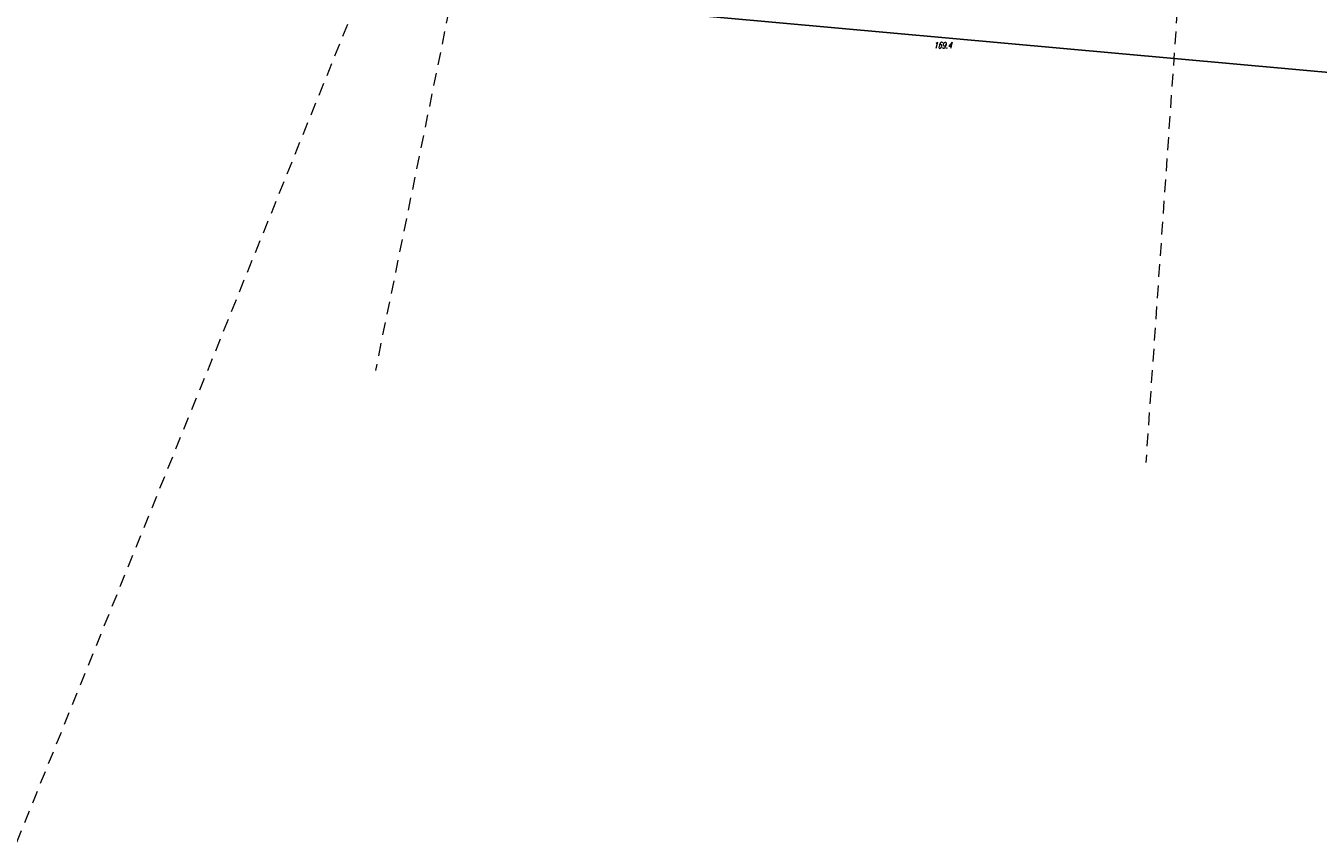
# Model space of a CAD drawing. Header units: metres. Extents: x 6508568 to 6510700, y 5686621 to 5687515.
# Tile 12 of 25: x 6509220 to 6509373, y 5686785 to 5686881. Entities that reach past the tile are written whole.
import ezdxf
from ezdxf.enums import TextEntityAlignment as Align

# ---------------------------------------------------------------- set-up
doc = ezdxf.new("R2010")
doc.units = ezdxf.units.M
doc.linetypes.add('4', pattern=[2.5, 1.5, -1])
doc.linetypes.add('GDE', pattern=[0])
for name, color, linetype, lineweight, true_color in [('Dzialki', 7, 'GDE', 25, 0x000000), ('EKLPK_L_0', 112, '4', 18, 0x00bb5e), ('WUKOS_T_1', 14, 'CONTINUOUS', 18, 0x800000)]:
    doc.layers.add(name, color=color, linetype=linetype, lineweight=lineweight, true_color=true_color)
doc.styles.get("Standard").update_dxf_attribs({"font": 'Simplex.SHX', "width": 0.75})

msp = doc.modelspace()

# ---------------------------------------------------------------- linework, layer by layer
at = {"layer": 'Dzialki'}
msp.add_line((6509217.67, 5686889.82), (6510077.15, 5686812.01), dxfattribs=at)
at = {"layer": 'EKLPK_L_0', "linetype": '4'}
for p, q in [((6509219.32, 5686784.93), (6509263.23, 5686893.51)), ((6509272.23, 5686892.73), (6509261.57, 5686840.54)), ((6509356.21, 5686885.48), (6509352.34, 5686829.67))]:
    msp.add_line(p, q, dxfattribs=at)

# ---------------------------------------------------------------- texts
at = {"layer": 'WUKOS_T_1', "oblique": 15, "width": 0.7}
msp.add_text('169.4', height=0.75, dxfattribs=at).set_placement((6509327.35, 5686879.25), align=Align.TOP_LEFT)
msp.add_text('169.4', height=0.75, dxfattribs=at).set_placement((6509327.35, 5686879.25), align=Align.TOP_LEFT)

doc.saveas('drawing.dxf')
